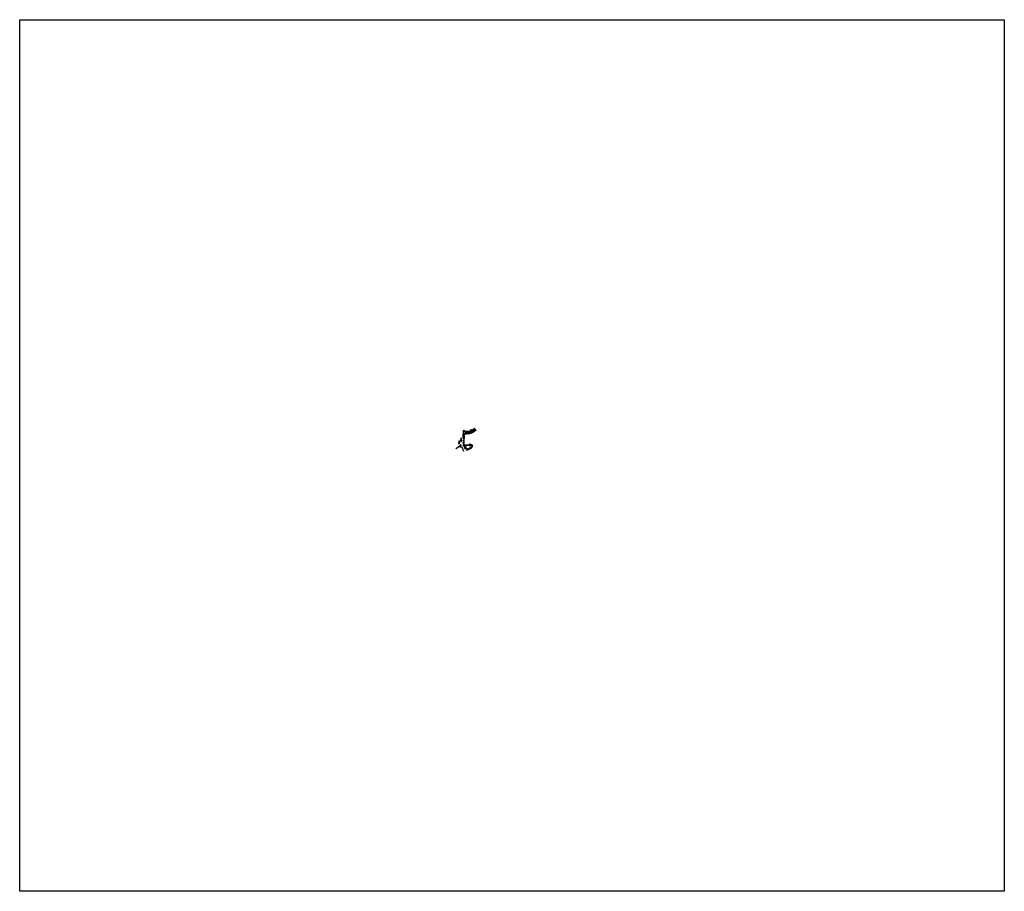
# Model space of a CAD drawing. Header units: feet. Extents: x 1486787 to 1506243, y 328300 to 345517.
import ezdxf

# ---------------------------------------------------------------- set-up
doc = ezdxf.new("R2010")
doc.units = ezdxf.units.FT
doc.header["$MEASUREMENT"] = 0
doc.layers.add('DR_P_Storm_Sewer', color=1, linetype='Continuous', true_color=0xff0000)
for name, color, linetype in [('MT_P_Work_Area', 7, 'Continuous'), ('PV_P_Curb', 6, 'Continuous'), ('PV_P_Drive', 1, 'Continuous'), ('PV_P_EOP', 6, 'Continuous'), ('PV_P_Saw_Cut_Line', 62, 'Continuous'), ('PV_P_Walk', 4, 'Continuous'), ('SC_Scratch1', 1, 'Continuous')]:
    doc.layers.add(name, color=color, linetype=linetype)
doc.styles.add('Straight-Normal', font='font30.shx', dxfattribs={"height": 0.1})
doc.linetypes.add('fencepr', pattern='A,0.425,["x",Straight-Normal,S=1,R=0,X=0,Y=-0.045],0.425', length=0.85)

msp = doc.modelspace()

# ---------------------------------------------------------------- hatches: boundary and pattern name
at = {"layer": 'MT_P_Work_Area'}
h = msp.add_hatch(dxfattribs=at)
h.set_pattern_fill('ANSI37', color=247, scale=20)
h.paths.add_polyline_path([(1495481, 337112), (1495490, 337098), (1495506, 337104), (1495507, 337122), (1495498, 337122)])

# ---------------------------------------------------------------- linework, layer by layer
at = {"layer": 'DR_P_Storm_Sewer', "color": 3, "const_width": 6, "flags": 128}
msp.add_lwpolyline([(1495522, 337090), (1495512, 337109), (1495570, 337118), (1495564, 337145), (1495555, 337149), (1495515, 337212), (1495505, 337208), (1495508, 337203), (1495472, 337182), (1495462, 337197)], dxfattribs=at)
at = {"layer": 'DR_P_Storm_Sewer', "const_width": 6, "flags": 128}
for points in [[(1495399, 337048), (1495487, 337101)], [(1495470, 337158), (1495494, 337120)]]:
    msp.add_lwpolyline(points, dxfattribs=at)
at = {"layer": 'DR_P_Storm_Sewer', "color": 30, "linetype": 'fencepr', "flags": 128}
msp.add_lwpolyline([(1495405, 337046), (1495480, 337090), (1495486, 337080), (1495502, 337091), (1495513, 337076), (1495517, 337078), (1495536, 337047), (1495557, 336997)], dxfattribs=at)
at = {"layer": 'MT_P_Work_Area', "const_width": 0.5, "flags": 128}
msp.add_lwpolyline([(1495481, 337112), (1495490, 337098), (1495506, 337104), (1495507, 337122), (1495498, 337122)], close=True, dxfattribs=at)
at = {"layer": 'PV_P_Curb', "flags": 128}
for points in [[(1495562, 337395), (1495560, 337395)], [(1495594, 337377), (1495576, 337381)], [(1495634, 337376), (1495602, 337376)], [(1495782, 337432), (1495781, 337434)], [(1495792, 337410), (1495791, 337412)], [(1495471, 337190), (1495473, 337191)], [(1495471, 337190), (1495479, 337178)], [(1495479, 337178), (1495481, 337179)], [(1495497, 337213), (1495496, 337212)], [(1495522, 337219), (1495522, 337219)], [(1495555, 337251), (1495558, 337251)], [(1495557, 337251), (1495558, 337314)], [(1495558, 337251), (1495559, 337314)], [(1495593, 337345), (1495582, 337343)], [(1495634, 337345), (1495601, 337345)], [(1495460, 337148), (1495473, 337156)], [(1495460, 337148), (1495461, 337146)], [(1495554, 337162), (1495557, 337162)], [(1495557, 337162), (1495557, 337146)], [(1495592, 337041), (1495594, 337042)], [(1495737, 337111), (1495737, 337114)], [(1495737, 337079), (1495737, 337081)]]:
    msp.add_lwpolyline(points, dxfattribs=at)
for points in [[(1495634, 337375), (1495602, 337376, -0.043661), (1495594, 337377), (1495576, 337380, -0.315299), (1495562, 337395)], [(1495634, 337375, 0.187896), (1495761, 337421, -0.071214), (1495781, 337434, -0.071214)], [(1495634, 337376, 0.187901), (1495761, 337421, -0.071205), (1495781, 337434, -0.071205)], [(1495634, 337345, 0.187904), (1495779, 337401, -0.071192), (1495792, 337410, -0.071192)], [(1495634, 337345, 0.187909), (1495779, 337401, -0.071176), (1495792, 337410, -0.071176)], [(1495461, 337147), (1495474, 337155, 0.413796), (1495480, 337178), (1495472, 337191)], [(1495522, 337219), (1495521, 337205, -0.755217), (1495504, 337200), (1495497, 337213)], [(1495559, 337320, 0.027175), (1495558, 337314)], [(1495634, 337345), (1495601, 337346, 0.043661), (1495593, 337345), (1495582, 337344)], [(1495593, 337041), (1495563, 337114, -0.006051), (1495561, 337117, -0.098822), (1495556, 337146), (1495556, 337162)], [(1495594, 337042), (1495563, 337115, -0.006051), (1495562, 337118, -0.006051)], [(1495737, 337079), (1495727, 337079, 0.255438), (1495676, 337052, -1.686141), (1495643, 337114), (1495727, 337114), (1495737, 337114)], [(1495737, 337080), (1495727, 337080, 0.255438), (1495675, 337052, -1.686141), (1495643, 337113), (1495727, 337113), (1495737, 337113)]]:
    msp.add_lwpolyline(points, format="xyb", dxfattribs=at)
at = {"layer": 'PV_P_Curb'}
for centre, radius, start, end in [((1495579, 337398), 17.5, 189.0089, 259.0089), ((1495603, 337424), 47.5, 259.0089, 269.0089), ((1495465, 337169), 16, 300.8478, 30.7661), ((1495587, 337316), 28, 99.0089, 172.7825), ((1495587, 337316), 27.5, 99.0089, 172.7825), ((1495606, 337313), 47.5, 172.7825, 179.0089), ((1495601, 337298), 47.5, 89.0089, 99.0089), ((1495629, 337144), 72.5, 179.0089, 201.5841)]:
    msp.add_arc(centre, radius, start, end, dxfattribs=at)
at = {"layer": 'PV_P_Drive', "flags": 128}
for points in [[(1495673, 337114), (1495676, 337117)], [(1495673, 337114), (1495673, 337113)], [(1495680, 337139), (1495676, 337121)], [(1495676, 337121), (1495676, 337113)], [(1495676, 337121), (1495701, 337121)], [(1495676, 337117), (1495701, 337117)], [(1495680, 337139), (1495697, 337139)], [(1495686, 337063), (1495685, 337064)], [(1495686, 337063), (1495690, 337062)], [(1495698, 337048), (1495687, 337066)], [(1495697, 337139), (1495701, 337121)], [(1495698, 337048), (1495714, 337058)], [(1495701, 337121), (1495701, 337113)], [(1495701, 337117), (1495704, 337114)], [(1495704, 337114), (1495704, 337113)], [(1495714, 337058), (1495704, 337076)], [(1495707, 337076), (1495706, 337072)], [(1495707, 337076), (1495707, 337077)]]:
    msp.add_lwpolyline(points, dxfattribs=at)
for points in [[(1495706, 337072, 0.084674), (1495690, 337062)], [(1495708, 337068, 0.093031), (1495692, 337058)]]:
    msp.add_lwpolyline(points, format="xyb", dxfattribs=at)
at = {"layer": 'PV_P_EOP', "flags": 128}
for points in [[(1495560, 337395), (1495558, 337405), (1495555, 337405)], [(1495782, 337432), (1495791, 337412)], [(1495473, 337191), (1495481, 337179)], [(1495503, 337200), (1495496, 337212)], [(1495522, 337205), (1495522, 337219)], [(1495555, 337251), (1495556, 337314)], [(1495461, 337146), (1495474, 337154)], [(1495737, 337081), (1495737, 337111)]]:
    msp.add_lwpolyline(points, dxfattribs=at)
for points in [[(1495782, 337432, 0.071252), (1495763, 337419, -0.18788), (1495634, 337373), (1495602, 337374, -0.043661), (1495593, 337375), (1495575, 337378, -0.315299), (1495560, 337395)], [(1495791, 337412, 0.071252), (1495777, 337403, -0.187887), (1495634, 337347), (1495601, 337348, 0.043661), (1495593, 337347), (1495582, 337346)], [(1495592, 337041), (1495561, 337114, -0.006051), (1495559, 337117, -0.098822), (1495554, 337146), (1495554, 337162)], [(1495737, 337081), (1495727, 337081, 0.255438), (1495674, 337053, -1.686141), (1495643, 337112), (1495727, 337111), (1495737, 337111)]]:
    msp.add_lwpolyline(points, format="xyb", dxfattribs=at)
at = {"layer": 'PV_P_EOP'}
for centre, radius, start, end in [((1495465, 337169), 18, 300.8478, 30.7661), ((1495512, 337205), 10, 210.7661, 359.0089), ((1495606, 337313), 50, 172.7825, 179.0089), ((1495587, 337316), 30, 99.0089, 172.7825)]:
    msp.add_arc(centre, radius, start, end, dxfattribs=at)
at = {"layer": 'PV_P_Saw_Cut_Line', "flags": 128}
for points in [[(1495552, 337251), (1495555, 337405)], [(1495473, 337191), (1495475, 337192)], [(1495475, 337192), (1495482, 337180)], [(1495494, 337211), (1495496, 337212)], [(1495503, 337198), (1495494, 337211)], [(1495524, 337219), (1495522, 337219)], [(1495524, 337203), (1495524, 337219)], [(1495552, 337251), (1495555, 337251)], [(1495461, 337146), (1495462, 337144)], [(1495462, 337144), (1495475, 337152)], [(1495554, 337162), (1495551, 337162)], [(1495589, 337039), (1495592, 337041)]]:
    msp.add_lwpolyline(points, dxfattribs=at)
msp.add_lwpolyline([(1495551, 337162), (1495551, 337137, 0.104936), (1495554, 337121), (1495589, 337039)], format="xyb", dxfattribs=at)
at = {"layer": 'PV_P_Saw_Cut_Line'}
for centre, radius, start, end in [((1495465, 337169), 20, 300.8478, 30.7661), ((1495512, 337203), 11.5, 210.7661, 359.0089)]:
    msp.add_arc(centre, radius, start, end, dxfattribs=at)
at = {"layer": 'PV_P_Walk'}
msp.add_line((1495614, 337015), (1495616, 337010), dxfattribs=at)
at = {"layer": 'PV_P_Walk', "flags": 128}
for points in [[(1495562, 337395), (1495564, 337395)], [(1495564, 337403), (1495565, 337407)], [(1495564, 337403), (1495564, 337395)], [(1495570, 337400), (1495564, 337400)], [(1495565, 337407), (1495569, 337407)], [(1495565, 337387), (1495570, 337393)], [(1495565, 337388), (1495569, 337384)], [(1495567, 337389), (1495570, 337385)], [(1495568, 337384), (1495574, 337389)], [(1495569, 337403), (1495569, 337407)], [(1495569, 337403), (1495569, 337396)], [(1495570, 337400), (1495570, 337396)], [(1495570, 337393), (1495571, 337393)], [(1495574, 337389), (1495574, 337389)], [(1495580, 337387), (1495579, 337380)], [(1495700, 337416), (1495702, 337419)], [(1495702, 337415), (1495700, 337416)], [(1495702, 337419), (1495704, 337418)], [(1495712, 337405), (1495716, 337406)], [(1495712, 337405), (1495716, 337406)], [(1495712, 337405), (1495714, 337399)], [(1495712, 337405), (1495712, 337405)], [(1495713, 337403), (1495716, 337404)], [(1495713, 337403), (1495714, 337400)], [(1495714, 337402), (1495716, 337403)], [(1495714, 337401), (1495717, 337402)], [(1495718, 337401), (1495714, 337399)], [(1495714, 337400), (1495714, 337400)], [(1495715, 337407), (1495716, 337406)], [(1495716, 337406), (1495718, 337401)], [(1495716, 337404), (1495717, 337402)], [(1495717, 337402), (1495718, 337402)], [(1495736, 337405), (1495737, 337403)], [(1495778, 337440), (1495776, 337444)], [(1495800, 337406), (1495800, 337403), (1495797, 337400)], [(1495468, 337183), (1495466, 337187)], [(1495475, 337186), (1495468, 337183)], [(1495473, 337175), (1495468, 337183)], [(1495472, 337185), (1495471, 337190)], [(1495477, 337182), (1495471, 337178)], [(1495475, 337181), (1495472, 337185)], [(1495478, 337177), (1495473, 337175)], [(1495475, 337181), (1495479, 337178)], [(1495478, 337177), (1495480, 337178)], [(1495503, 337217), (1495499, 337214)], [(1495507, 337200), (1495499, 337214)], [(1495506, 337212), (1495501, 337209)], [(1495502, 337204), (1495501, 337204)], [(1495509, 337207), (1495502, 337203)], [(1495502, 337204), (1495504, 337204)], [(1495505, 337199), (1495502, 337203)], [(1495512, 337203), (1495503, 337217)], [(1495507, 337200), (1495504, 337204)], [(1495512, 337203), (1495505, 337199)], [(1495512, 337203), (1495505, 337198)], [(1495511, 337213), (1495506, 337212)], [(1495509, 337251), (1495509, 337255), (1495513, 337256), (1495513, 337252)], [(1495513, 337209), (1495509, 337208)], [(1495509, 337208), (1495509, 337208)], [(1495512, 337203), (1495509, 337208)], [(1495515, 337216), (1495511, 337213)], [(1495511, 337213), (1495519, 337198)], [(1495518, 337211), (1495513, 337209)], [(1495513, 337209), (1495519, 337198)], [(1495515, 337216), (1495522, 337204)], [(1495516, 337220), (1495516, 337214)], [(1495520, 337206), (1495516, 337204)], [(1495521, 337205), (1495517, 337202)], [(1495518, 337211), (1495522, 337205)], [(1495562, 337251), (1495561, 337189)], [(1495561, 337189), (1495561, 337154)], [(1495561, 337189), (1495566, 337189)], [(1495563, 337331), (1495562, 337251)], [(1495563, 337330), (1495562, 337314)], [(1495562, 337325), (1495568, 337325)], [(1495562, 337320), (1495568, 337320)], [(1495562, 337314), (1495568, 337314)], [(1495563, 337330), (1495568, 337336)], [(1495563, 337327), (1495568, 337333)], [(1495566, 337189), (1495567, 337250)], [(1495566, 337189), (1495566, 337153)], [(1495568, 337337), (1495567, 337250)], [(1495569, 337337), (1495568, 337325)], [(1495568, 337319), (1495568, 337314)], [(1495574, 337326), (1495575, 337320)], [(1495471, 337165), (1495455, 337156)], [(1495455, 337156), (1495458, 337152)], [(1495462, 337155), (1495458, 337152)], [(1495461, 337160), (1495464, 337155)], [(1495473, 337161), (1495462, 337155)], [(1495465, 337162), (1495471, 337153)], [(1495469, 337153), (1495468, 337158)], [(1495474, 337158), (1495469, 337156)], [(1495469, 337153), (1495470, 337153)], [(1495470, 337165), (1495475, 337156)], [(1495475, 337156), (1495470, 337154)], [(1495472, 337161), (1495475, 337157)], [(1495475, 337157), (1495476, 337156)], [(1495557, 337154), (1495556, 337154)], [(1495557, 337152), (1495556, 337152)], [(1495557, 337147), (1495556, 337147)], [(1495557, 337145), (1495556, 337145)], [(1495557, 337154), (1495561, 337148)], [(1495557, 337152), (1495561, 337148)], [(1495557, 337147), (1495559, 337150)], [(1495557, 337147), (1495561, 337143)], [(1495557, 337145), (1495561, 337143)], [(1495558, 337145), (1495561, 337148)], [(1495566, 337154), (1495561, 337154)], [(1495566, 337148), (1495561, 337148)], [(1495566, 337143), (1495561, 337143)], [(1495567, 337121), (1495561, 337118)], [(1495561, 337119), (1495566, 337120)], [(1495561, 337119), (1495561, 337119)], [(1495567, 337138), (1495562, 337137)], [(1495563, 337119), (1495565, 337115)], [(1495569, 337116), (1495563, 337114)], [(1495564, 337113), (1495563, 337113)], [(1495564, 337113), (1495568, 337115)], [(1495573, 337122), (1495676, 337121)], [(1495573, 337117), (1495623, 337117)], [(1495578, 337117), (1495578, 337122)], [(1495604, 337040), (1495600, 337039)], [(1495604, 337040), (1495603, 337045)], [(1495623, 337117), (1495643, 337117)], [(1495643, 337117), (1495676, 337117)], [(1495701, 337121), (1495717, 337121)], [(1495701, 337117), (1495717, 337117)], [(1495717, 337121), (1495737, 337121)], [(1495717, 337117), (1495737, 337117)], [(1495736, 337072), (1495737, 337076)], [(1495737, 337121), (1495737, 337117)]]:
    msp.add_lwpolyline(points, dxfattribs=at)
at = {"layer": 'PV_P_Walk'}
for points in [[(1495800, 337406, 0.096762), (1495783, 337396, -0.187956), (1495634, 337339), (1495623, 337339, 0.137109), (1495594, 337332, -0.137109), (1495568, 337325)], [(1495574, 337326, -0.027554), (1495568, 337325, -0.027554)]]:
    msp.add_lwpolyline(points, format="xyb", dxfattribs=at)
at = {"layer": 'PV_P_Walk', "flags": 128}
for points in [[(1495797, 337400, 0.070776), (1495786, 337393, -0.187991), (1495634, 337334), (1495623, 337334, 0.137109), (1495596, 337327, -0.137109), (1495568, 337320)], [(1495776, 337444, 0.092042), (1495734, 337411, -0.08091), (1495729, 337407, -0.139893), (1495634, 337383), (1495602, 337383, -0.043661), (1495595, 337384), (1495577, 337388, -0.260031), (1495569, 337394, -0.094952), (1495569, 337396)], [(1495580, 337387), (1495577, 337388, -0.260031), (1495570, 337394, -0.094952), (1495570, 337396)], [(1495736, 337405, -0.089884), (1495774, 337437), (1495778, 337440)], [(1495509, 337251), (1495509, 337235, 0.077831), (1495510, 337228, -0.073481), (1495511, 337221), (1495511, 337213)], [(1495514, 337230, -0.091796), (1495513, 337239), (1495513, 337252)], [(1495575, 337320, -0.027827), (1495568, 337319, -0.027827)], [(1495600, 337039), (1495568, 337114, -0.038448), (1495564, 337125), (1495564, 337127, -0.066972), (1495561, 337154)], [(1495603, 337045), (1495573, 337116, -0.038448), (1495569, 337126), (1495569, 337129, -0.067035), (1495566, 337154)], [(1495567, 337138, -0.041202), (1495566, 337154, -0.04041)], [(1495690, 337062, 0.072546), (1495679, 337050, -0.149334), (1495659, 337034), (1495614, 337015)], [(1495692, 337058, 0.068379), (1495683, 337047, -0.149334), (1495661, 337029), (1495616, 337010)], [(1495737, 337076), (1495727, 337076, 0.093469), (1495706, 337072, 0.093469)], [(1495736, 337072), (1495726, 337071, 0.089289), (1495708, 337068, 0.089289)]]:
    msp.add_lwpolyline(points, format="xyb", dxfattribs=at)
at = {"layer": 'PV_P_Walk', "elevation": 924, "flags": 128}
for points in [[(1495466, 337196), (1495462, 337194)], [(1495462, 337194), (1495466, 337187)], [(1495466, 337196), (1495470, 337189)], [(1495470, 337189), (1495466, 337187)], [(1495470, 337189), (1495471, 337190)]]:
    msp.add_lwpolyline(points, dxfattribs=at)
at = {"layer": 'PV_P_Walk'}
for centre, radius, start, end in [((1495693, 337397), 20, 25.3688, 63.7114), ((1495693, 337397), 24.2, 25.3688, 63.7114), ((1495467, 337171), 7, 300.8478, 30.6928), ((1495467, 337171), 12, 300.8478, 26.7623), ((1495486, 337220), 30, 0, 19.9881), ((1495573, 337107), 15, 89.6281, 112.2966), ((1495573, 337107), 10, 89.6281, 112.2966)]:
    msp.add_arc(centre, radius, start, end, dxfattribs=at)
at = {"layer": 'SC_Scratch1'}
msp.add_lwpolyline([(1486787, 345517), (1506243, 345517), (1506243, 328300), (1486787, 328300)], close=True, dxfattribs=at)

doc.saveas('drawing.dxf')
